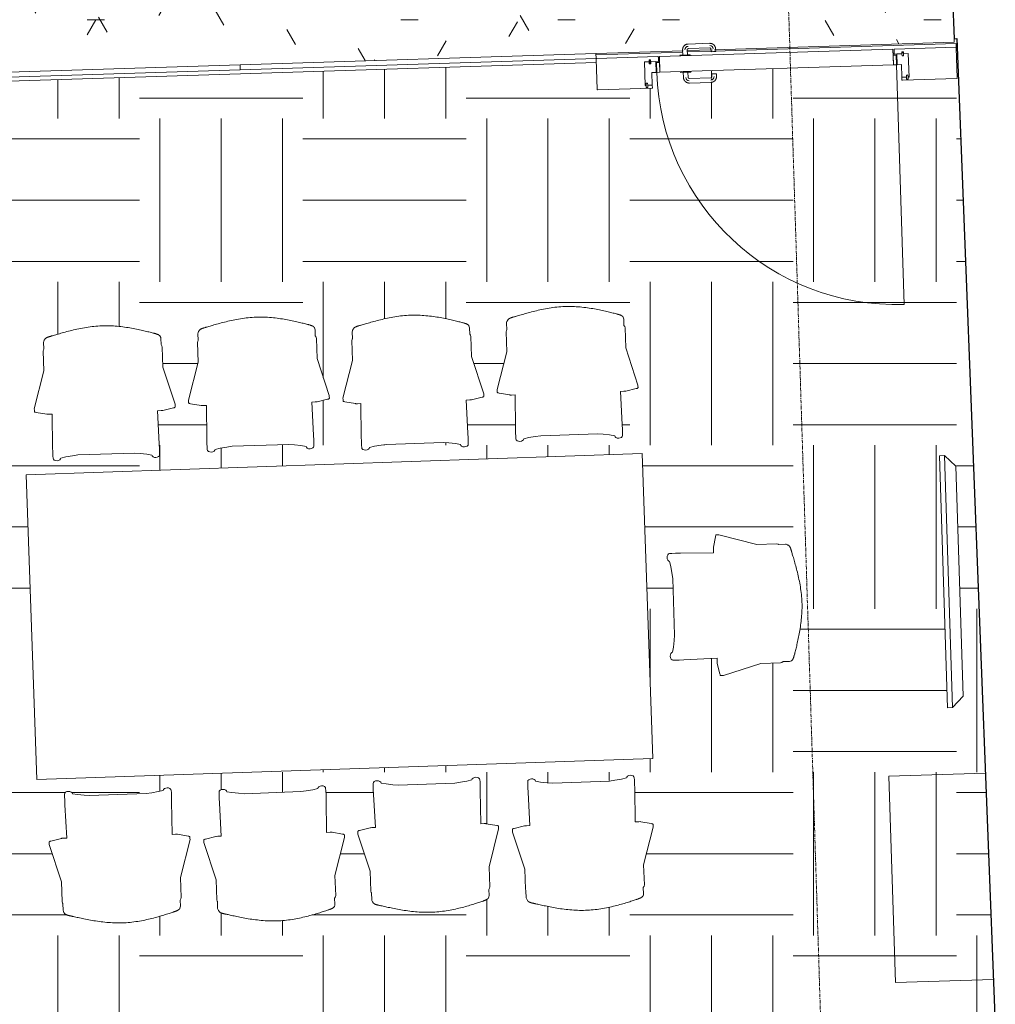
# Model space of a CAD drawing. Header units: millimetres. Extents: x 853417 to 929373, y -433185 to -369260.
# Tile 61 of 228: x 874840 to 878631, y -426704 to -422877. Entities that reach past the tile are written whole.
import ezdxf

# ---------------------------------------------------------------- set-up
doc = ezdxf.new("R2010")
doc.units = ezdxf.units.MM
doc.linetypes.add('Grid Line', pattern=[22.225, 12.7, -3.175, 3.175, -3.175])
for name, color, linetype, lineweight in [('I-FURN', 7, 'Continuous', 9), ('I-FURN-PNLS', 7, 'Continuous', 9), ('KOKO-DETL-GENF', 7, 'Continuous', 9), ('KOKO-DOOR', 7, 'Continuous', 9), ('KOKO-FLOR', 7, 'Continuous', 9), ('KOKO-FLOR-PATT', 7, 'Continuous', 9), ('KOKO-GLAZ-CURT', 7, 'Continuous', 9), ('KOKO-GLAZ-CWMG', 7, 'Continuous', 9), ('KOKO-GRID', 7, 'Continuous', 9), ('KOKO-WALL', 7, 'Continuous', 9), ('KOKO_WALL', 7, 'Continuous', 9)]:
    doc.layers.add(name, color=color, linetype=linetype, lineweight=lineweight)

# ---------------------------------------------------------------- blocks, each defined once
blk = doc.blocks.new('Ol_olev sisesein 8 - SS-01-1455119-1 korrus_SA_kunstihanke plaan')
at = {"layer": 'KOKO-WALL', "lineweight": 25}
for p, q in [((450575.1, 864637.5), (454413.4, 864665.5)), ((450575.2, 864626.8), (450575.1, 864637.5)), ((450155, 864623.7), (450575.2, 864626.8))]:
    blk.add_line(p, q, dxfattribs=at)
blk = doc.blocks.new('klaasseina spoonuks - 10M-5355472-1 korrus_SA_kunstihanke plaan')
at = {"layer": 'KOKO-DETL-GENF'}
for p, q in [((-700, 2), (-700, 120)), ((-698, 122), (-487, 122)), ((-509, 118), (-509, 110)), ((-503, 118), (-509, 118)), ((-503, 110), (-503, 118)), ((-485, 120), (-485, 110)), ((485, 110), (485, 120)), ((487, 122), (698, 122)), ((503, 118), (503, 110)), ((509, 118), (503, 118)), ((509, 110), (509, 118)), ((700, 120), (700, 2)), ((-513, 110), (-513, 19)), ((-509, 110), (-513, 110)), ((-513, 110), (-509, 110)), ((-513, 19), (-513, 110)), ((-509, 110), (-509, 102)), ((-509, 102), (-503, 102)), ((-485, 110), (-503, 110)), ((-503, 110), (-485, 110)), ((-503, 102), (-503, 110)), ((-485, 110), (-485, 61)), ((503, 110), (485, 110)), ((485, 110), (503, 110)), ((485, 61), (485, 110)), ((503, 110), (503, 102)), ((503, 102), (509, 102)), ((513, 110), (509, 110)), ((509, 110), (513, 110)), ((509, 102), (509, 110)), ((513, 19), (513, 110)), ((513, 110), (513, 19)), ((-485, 61), (-469, 61)), ((-469, 61), (-469, 19)), ((469, 61), (485, 61)), ((469, 19), (469, 61)), ((-513, 19), (-494.4, 19)), ((-494.4, 19), (-513, 19)), ((-494.4, 27), (-494.4, 19)), ((-488.4, 27), (-494.4, 27)), ((-494.4, 19), (-494.4, 11)), ((-494.4, 11), (-488.4, 11)), ((-488.4, 19), (-488.4, 27)), ((-488.4, 19), (-458, 19)), ((-488.4, 11), (-488.4, 19)), ((-469, 19), (-488.4, 19)), ((-458, 19), (-458, 2)), ((458, 19), (488.4, 19)), ((458, 2), (458, 19)), ((698, 0), (460, 0)), ((488.4, 19), (469, 19)), ((488.4, 27), (488.4, 19)), ((494.4, 27), (488.4, 27)), ((488.4, 19), (488.4, 11)), ((488.4, 11), (494.4, 11)), ((494.4, 19), (494.4, 27)), ((494.4, 19), (513, 19)), ((494.4, 11), (494.4, 19)), ((513, 19), (494.4, 19)), ((-460, 0), (-698, 0))]:
    blk.add_line(p, q, dxfattribs=at)
for centre, start, end in [((-698, 120), 90, 180), ((-487, 120), 0, 90), ((487, 120), 90, 180), ((698, 120), 0, 90), ((-698, 2), 180, 270), ((-460, 2), 270, 0), ((460, 2), 180, 270), ((698, 2), 270, 0)]:
    blk.add_arc(centre, 2, start, end, dxfattribs=at)
at = {"layer": 'KOKO-DOOR'}
for p, q in [((-466, 61), (-466, 993)), ((234.8, 84.3), (234.8, 73.8)), ((252.8, 73.8), (252.8, 84.3)), ((340.9, 106.4), (256.8, 106.4)), ((256.8, 88.4), (340.9, 88.4)), ((345, 84.3), (345, 63.8)), ((363, 63.8), (363, 84.3)), ((-466, 23), (-466, 61)), ((-466, 61), (-454, 61)), ((-454, 61), (-454, 23)), ((-454, 61), (454, 61)), ((-454, 0), (-454, 61)), ((243.7, 73.8), (234.8, 73.8)), ((234.8, 73.8), (239.3, 73.8)), ((252.8, 73.8), (243.7, 73.8)), ((248.3, 73.8), (252.8, 73.8)), ((333.9, 63.8), (333.9, 61)), ((333.9, 63.8), (333.9, 61)), ((333.9, 63.8), (373.9, 63.8)), ((343.9, 63.8), (333.9, 63.8)), ((333.9, 63.8), (373.9, 63.8)), ((373.9, 63.8), (333.9, 63.8)), ((354, 63.8), (345, 63.8)), ((345, 63.8), (346.2, 63.8)), ((363, 63.8), (354, 63.8)), ((361.8, 63.8), (363, 63.8)), ((373.9, 63.8), (363.9, 63.8)), ((373.9, 61), (373.9, 63.8)), ((373.9, 61), (373.9, 63.8)), ((454, 23), (454, 61)), ((454, 61), (466, 61)), ((454, 61), (454, 0)), ((466, 61), (466, 23)), ((-454, 23), (-466, 23)), ((466, 23), (454, 23)), ((454, 0), (-454, 0)), ((234.8, -12.8), (234.8, -23.3)), ((239.3, -12.8), (234.8, -12.8)), ((234.8, -12.8), (243.7, -12.8)), ((243.7, -12.8), (252.8, -12.8)), ((252.8, -12.8), (248.3, -12.8)), ((252.8, -23.3), (252.8, -12.8)), ((340.9, -27.4), (256.8, -27.4)), ((333.9, 0), (333.9, -2.8)), ((333.9, 0), (333.9, -2.8)), ((333.9, -2.8), (343.9, -2.8)), ((373.9, -2.8), (333.9, -2.8)), ((333.9, -2.8), (373.9, -2.8)), ((373.9, -2.8), (333.9, -2.8)), ((345, -2.8), (345, -23.3)), ((346.2, -2.8), (345, -2.8)), ((345, -2.8), (354, -2.8)), ((354, -2.8), (363, -2.8)), ((363, -2.8), (361.8, -2.8)), ((363, -23.3), (363, -2.8)), ((363.9, -2.8), (373.9, -2.8)), ((373.9, -2.8), (373.9, 0)), ((373.9, -2.8), (373.9, 0)), ((256.8, -45.4), (340.9, -45.4))]:
    blk.add_line(p, q, dxfattribs=at)
at = {"layer": 'KOKO-DOOR', "flags": 128}
for points in [[(256.8, 106.4), (255.9, 106.4), (255.1, 106.3), (254.2, 106.2), (253.3, 106.1), (252.4, 105.9), (251.6, 105.7), (250.7, 105.5), (249.9, 105.3), (249, 105), (248.2, 104.6), (247.4, 104.3), (246.6, 103.9), (245.9, 103.5), (245.1, 103), (244.4, 102.5), (243.6, 102), (242.9, 101.5), (242.3, 100.9), (241.6, 100.3), (241, 99.7), (240.4, 99), (239.8, 98.4), (239.3, 97.7), (238.7, 97), (238.3, 96.2), (237.8, 95.5), (237.4, 94.7), (237, 93.9), (236.6, 93.1), (236.3, 92.3), (236, 91.5), (235.7, 90.6), (235.4, 89.8), (235.2, 88.9), (235.1, 88.1), (234.9, 87.2), (234.9, 86.3), (234.8, 85.4), (234.8, 84.6), (234.8, 84.3)], [(252.8, 84.3), (252.8, 84.5), (252.8, 84.6), (252.8, 84.8), (252.8, 85), (252.8, 85.1), (252.9, 85.3), (252.9, 85.4), (253, 85.6), (253, 85.7), (253.1, 85.9), (253.1, 86), (253.2, 86.2), (253.3, 86.3), (253.4, 86.5), (253.5, 86.6), (253.6, 86.7), (253.7, 86.9), (253.8, 87), (253.9, 87.1), (254, 87.2), (254.1, 87.3), (254.2, 87.4), (254.4, 87.5), (254.5, 87.6), (254.6, 87.7), (254.8, 87.8), (254.9, 87.9), (255, 88), (255.2, 88), (255.3, 88.1), (255.5, 88.2), (255.7, 88.2), (255.8, 88.3), (256, 88.3), (256.1, 88.3), (256.3, 88.3), (256.5, 88.4), (256.6, 88.4), (256.8, 88.4), (256.8, 88.4)], [(363, 84.3), (363, 85.2), (362.9, 86.1), (362.8, 87), (362.7, 87.8), (362.5, 88.7), (362.3, 89.6), (362.1, 90.4), (361.9, 91.3), (361.6, 92.1), (361.2, 92.9), (360.9, 93.7), (360.5, 94.5), (360.1, 95.3), (359.6, 96), (359.1, 96.8), (358.6, 97.5), (358.1, 98.2), (357.5, 98.9), (356.9, 99.5), (356.3, 100.1), (355.6, 100.7), (355, 101.3), (354.3, 101.9), (353.6, 102.4), (352.8, 102.9), (352.1, 103.3), (351.3, 103.8), (350.5, 104.2), (349.7, 104.5), (348.9, 104.9), (348.1, 105.2), (347.2, 105.5), (346.4, 105.7), (345.5, 105.9), (344.7, 106.1), (343.8, 106.2), (342.9, 106.3), (342, 106.3), (341.2, 106.4), (340.9, 106.4)], [(340.9, 88.4), (341.1, 88.4), (341.2, 88.4), (341.4, 88.3), (341.6, 88.3), (341.7, 88.3), (341.9, 88.3), (342, 88.2), (342.2, 88.2), (342.3, 88.1), (342.5, 88.1), (342.6, 88), (342.8, 87.9), (342.9, 87.8), (343.1, 87.8), (343.2, 87.7), (343.3, 87.6), (343.5, 87.5), (343.6, 87.4), (343.7, 87.3), (343.8, 87.1), (343.9, 87), (344, 86.9), (344.1, 86.8), (344.2, 86.6), (344.3, 86.5), (344.4, 86.4), (344.5, 86.2), (344.6, 86.1), (344.6, 85.9), (344.7, 85.8), (344.8, 85.6), (344.8, 85.5), (344.8, 85.3), (344.9, 85.2), (344.9, 85), (344.9, 84.8), (345, 84.7), (345, 84.5), (345, 84.4), (345, 84.3)], [(234.8, -23.3), (234.8, -24.2), (234.8, -25.1), (234.9, -26), (235, -26.8), (235.2, -27.7), (235.4, -28.6), (235.6, -29.4), (235.9, -30.3), (236.2, -31.1), (236.5, -31.9), (236.9, -32.7), (237.3, -33.5), (237.7, -34.3), (238.1, -35), (238.6, -35.8), (239.1, -36.5), (239.7, -37.2), (240.2, -37.9), (240.8, -38.5), (241.4, -39.1), (242.1, -39.7), (242.8, -40.3), (243.5, -40.9), (244.2, -41.4), (244.9, -41.9), (245.7, -42.3), (246.4, -42.8), (247.2, -43.2), (248, -43.5), (248.8, -43.9), (249.7, -44.2), (250.5, -44.5), (251.3, -44.7), (252.2, -44.9), (253.1, -45.1), (253.9, -45.2), (254.8, -45.3), (255.7, -45.3), (256.6, -45.4), (256.8, -45.4)], [(256.8, -27.4), (256.7, -27.4), (256.5, -27.4), (256.3, -27.3), (256.2, -27.3), (256, -27.3), (255.9, -27.3), (255.7, -27.2), (255.5, -27.2), (255.4, -27.1), (255.2, -27.1), (255.1, -27), (254.9, -26.9), (254.8, -26.8), (254.7, -26.8), (254.5, -26.7), (254.4, -26.6), (254.3, -26.5), (254.1, -26.4), (254, -26.3), (253.9, -26.1), (253.8, -26), (253.7, -25.9), (253.6, -25.8), (253.5, -25.6), (253.4, -25.5), (253.3, -25.4), (253.2, -25.2), (253.2, -25.1), (253.1, -24.9), (253, -24.8), (253, -24.6), (252.9, -24.5), (252.9, -24.3), (252.8, -24.2), (252.8, -24), (252.8, -23.8), (252.8, -23.7), (252.8, -23.5), (252.8, -23.4), (252.8, -23.3)], [(340.9, -45.4), (341.8, -45.4), (342.7, -45.3), (343.6, -45.2), (344.4, -45.1), (345.3, -44.9), (346.2, -44.7), (347, -44.5), (347.9, -44.3), (348.7, -44), (349.5, -43.6), (350.3, -43.3), (351.1, -42.9), (351.9, -42.5), (352.6, -42), (353.4, -41.5), (354.1, -41), (354.8, -40.5), (355.5, -39.9), (356.1, -39.3), (356.7, -38.7), (357.3, -38), (357.9, -37.4), (358.5, -36.7), (359, -36), (359.5, -35.2), (359.9, -34.5), (360.4, -33.7), (360.8, -32.9), (361.1, -32.1), (361.5, -31.3), (361.8, -30.5), (362, -29.6), (362.3, -28.8), (362.5, -27.9), (362.6, -27.1), (362.8, -26.2), (362.9, -25.3), (362.9, -24.4), (363, -23.6), (363, -23.3)], [(345, -23.3), (345, -23.5), (345, -23.6), (344.9, -23.8), (344.9, -24), (344.9, -24.1), (344.9, -24.3), (344.8, -24.4), (344.8, -24.6), (344.7, -24.7), (344.7, -24.9), (344.6, -25), (344.5, -25.2), (344.4, -25.3), (344.4, -25.5), (344.3, -25.6), (344.2, -25.7), (344.1, -25.9), (344, -26), (343.9, -26.1), (343.7, -26.2), (343.6, -26.3), (343.5, -26.4), (343.4, -26.5), (343.2, -26.6), (343.1, -26.7), (343, -26.8), (342.8, -26.9), (342.7, -27), (342.5, -27), (342.4, -27.1), (342.2, -27.2), (342.1, -27.2), (341.9, -27.3), (341.8, -27.3), (341.6, -27.3), (341.4, -27.3), (341.3, -27.4), (341.1, -27.4), (341, -27.4), (340.9, -27.4)]]:
    blk.add_lwpolyline(points, dxfattribs=at)
at = {"layer": 'KOKO-DOOR'}
for centre, radius, start, end in [((-466, 61), 932, 0, 90), ((256.8, 84.3), 13, 90, 180), ((340.9, 84.3), 13, 0, 90), ((256.8, -23.3), 13, 180, 270), ((340.9, -23.3), 13, 270, 0)]:
    blk.add_arc(centre, radius, start, end, dxfattribs=at)
blk = doc.blocks.new('System Panel - Sisemine klaassein-5355473-1 korrus_SA_kunstihanke plaan')
at = {"layer": 'KOKO-GLAZ-CURT'}
for p, q in [((691.8, 0), (-691.8, 0)), ((-691.8, 0), (-691.8, -20)), ((691.8, -20), (691.8, 0)), ((-691.8, -20), (691.8, -20))]:
    blk.add_line(p, q, dxfattribs=at)
blk = doc.blocks.new('System Panel - Sisemine klaassein-5355474-1 korrus_SA_kunstihanke plaan')
at = {"layer": 'KOKO-GLAZ-CURT'}
for p, q in [((695.9, 0), (-695.9, 0)), ((-695.9, 0), (-695.9, -20)), ((-695.9, -20), (695.9, -20)), ((695.9, -20), (695.9, 0))]:
    blk.add_line(p, q, dxfattribs=at)
blk = doc.blocks.new('Furniture_Office-Desks-Tables_Kinnarps_Nexus-Meeting-NEXM2412-1200x2400 - Default-1583013-1 korrus_SA_kunstihanke plaan')
at = {"layer": 'I-FURN'}
for p, q in [((1197.5, 592.8), (-1197.5, 592.8)), ((-1197.5, 592.8), (-1197.5, -592.8)), ((1197.5, -592.8), (1197.5, 592.8)), ((-1197.5, -592.8), (1197.5, -592.8))]:
    blk.add_line(p, q, dxfattribs=at)
blk = doc.blocks.new('highframe_417 - Default-1433541-1 korrus_SA_kunstihanke plaan')
at = {"layer": 'I-FURN'}
for p, q in [((-229.1, 204.3), (-229.1, 177.1)), ((226.9, 180), (226.8, 204.3)), ((-230.3, 175.5), (-231.3, 170)), ((-231.3, 170), (-231.2, 92.7)), ((-229.1, 177.1), (-230.3, 175.5)), ((230.3, 175.5), (226.9, 180)), ((231.3, 170), (230.3, 175.5)), ((231.2, 92.7), (231.3, 170)), ((-231.2, 92.7), (-273.5, -53.4)), ((273.5, -53.4), (231.2, 92.7)), ((-273.5, -53.4), (-273.5, -58.1)), ((-273.5, -58.1), (-273.5, -62.4)), ((-273.5, -62.4), (-273.5, -63.5)), ((-273.5, -63.5), (-273.3, -64.6)), ((-273.3, -64.6), (-271.6, -65.6)), ((-271.6, -65.6), (-269.5, -66.5)), ((-269.5, -66.5), (-266.7, -67.1)), ((-266.7, -67.1), (-225.8, -75.7)), ((-225.8, -75.7), (-224.5, -76.1)), ((-224.5, -76.1), (-218.3, -76.1)), ((-218.3, -76.1), (-204.8, -76.1)), ((-204.8, -76.1), (-207.4, -205.1)), ((207.4, -205.1), (204.8, -76.1)), ((204.8, -76.1), (218.3, -76.1)), ((218.3, -76.1), (224.3, -76.1)), ((224.3, -76.1), (225.8, -75.7)), ((225.8, -75.7), (266.7, -67.1)), ((266.7, -67.1), (269.5, -66.5)), ((269.5, -66.5), (271.6, -65.6)), ((271.6, -65.6), (273.3, -64.6)), ((273.3, -64.6), (273.5, -63.5)), ((273.5, -58.1), (273.5, -53.4)), ((273.5, -62.4), (273.5, -58.1)), ((273.5, -63.5), (273.5, -62.4)), ((-207.4, -205.1), (-207.7, -223.9)), ((-207.7, -223.9), (-207.6, -238.1)), ((207.7, -223.9), (207.4, -205.1)), ((207.6, -238.1), (207.7, -223.9)), ((-207.6, -238.1), (-207.2, -247.9)), ((-207.2, -247.9), (-206.1, -251.2)), ((-206.1, -251.2), (-202.8, -254.6)), ((-202.8, -254.6), (-197.5, -256.9)), ((-197.5, -256.9), (-192, -257.5)), ((-192, -257.5), (-186.4, -256.9)), ((-186.4, -256.9), (-181.3, -254.7)), ((-181.3, -254.7), (-177.9, -251.3)), ((-177.9, -251.3), (-176.7, -247.7)), ((-176.7, -247.7), (-157.1, -243.9)), ((-157.1, -243.9), (-131.6, -240.2)), ((-131.6, -240.2), (-110.2, -238)), ((-110.2, -238), (110.2, -238)), ((110.2, -238), (131.6, -240.2)), ((131.6, -240.2), (157.1, -243.9)), ((157.1, -243.9), (176.7, -247.7)), ((176.7, -247.7), (177.9, -251.3)), ((177.9, -251.3), (181.3, -254.7)), ((181.3, -254.7), (186.4, -256.9)), ((186.4, -256.9), (192, -257.5)), ((192, -257.5), (197.5, -256.9)), ((197.5, -256.9), (202.8, -254.6)), ((202.8, -254.6), (206.1, -251.2)), ((206.1, -251.2), (207.2, -247.9)), ((207.2, -247.9), (207.6, -238.1))]:
    blk.add_line(p, q, dxfattribs=at)
blk.add_open_spline([(226.8, 204.3), (226.8, 207.2), (226.1, 210.5), (224, 213.7), (222.8, 215.1), (221.6, 216.1), (220.5, 217), (219.6, 217.6), (218.7, 218.2), (217.4, 219), (215.6, 219.9), (213.6, 220.7), (211.9, 221.4), (210.6, 221.9), (209.2, 222.4), (207.3, 223.1), (204.8, 223.9), (201.5, 224.9), (196.8, 226.3), (190.4, 228.2), (179, 231.5), (162.5, 236.1), (139.9, 242), (114.8, 247.8), (87.8, 253), (59.1, 257.3), (29.4, 260.1), (-0.9, 261.2), (-31.4, 259.9), (-61.6, 256.8), (-90.8, 252.3), (-118.3, 247), (-143.8, 241.2), (-162.7, 236.5), (-176.1, 233.1), (-185.3, 230.6), (-192, 228.9), (-197, 227.7), (-200.4, 226.8), (-203.6, 226), (-206.5, 225.2), (-208.8, 224.6), (-210.5, 224.1), (-211.7, 223.7), (-212.9, 223.2), (-214.4, 222.7), (-216.1, 222), (-217.7, 221.2), (-218.9, 220.5), (-219.7, 219.9), (-220.5, 219.3), (-221.6, 218.4), (-223.2, 216.9), (-225.3, 214.1), (-227.4, 209.7), (-228.6, 206.2), (-229.1, 204.3)], degree=3, knots=[0, 0, 0, 0, 0.041667, 0.052083, 0.0625, 0.072917, 0.078125, 0.083333, 0.088542, 0.09375, 0.104167, 0.114583, 0.119792, 0.125, 0.130208, 0.135417, 0.145833, 0.15625, 0.166667, 0.1875, 0.208333, 0.25, 0.291667, 0.333333, 0.375, 0.416667, 0.458333, 0.5, 0.541667, 0.583333, 0.625, 0.666667, 0.708333, 0.75, 0.770833, 0.791667, 0.8125, 0.822917, 0.833333, 0.84375, 0.854167, 0.864583, 0.869792, 0.875, 0.880208, 0.885417, 0.895833, 0.90625, 0.911458, 0.916667, 0.921875, 0.927083, 0.9375, 0.958333, 0.979167, 1, 1, 1, 1], dxfattribs=at)
blk = doc.blocks.new('highframe_417 - Default-3411615-1 korrus_SA_kunstihanke plaan')
at = {"layer": 'I-FURN'}
for p, q in [((-207.7, 223.9), (-207.6, 238.1)), ((-207.6, 238.1), (-207.2, 247.9)), ((-207.2, 247.9), (-206.1, 251.2)), ((-206.1, 251.2), (-202.8, 254.6)), ((-202.8, 254.6), (-197.5, 256.9)), ((-197.5, 256.9), (-192, 257.5)), ((-192, 257.5), (-186.4, 256.9)), ((-186.4, 256.9), (-181.3, 254.7)), ((-181.3, 254.7), (-177.9, 251.3)), ((-177.9, 251.3), (-176.7, 247.7)), ((-176.7, 247.7), (-157.1, 243.9)), ((-157.1, 243.9), (-131.6, 240.2)), ((-131.6, 240.2), (-110.2, 238)), ((-110.2, 238), (110.2, 238)), ((110.2, 238), (131.6, 240.2)), ((131.6, 240.2), (157.1, 243.9)), ((157.1, 243.9), (176.7, 247.7)), ((176.7, 247.7), (177.9, 251.3)), ((177.9, 251.3), (181.3, 254.7)), ((181.3, 254.7), (186.4, 256.9)), ((186.4, 256.9), (192, 257.5)), ((192, 257.5), (197.5, 256.9)), ((197.5, 256.9), (202.8, 254.6)), ((202.8, 254.6), (206.1, 251.2)), ((206.1, 251.2), (207.2, 247.9)), ((207.2, 247.9), (207.6, 238.1)), ((207.6, 238.1), (207.7, 223.9)), ((-207.4, 205.1), (-207.7, 223.9)), ((-204.8, 76.1), (-207.4, 205.1)), ((207.4, 205.1), (204.8, 76.1)), ((207.7, 223.9), (207.4, 205.1)), ((-273.5, 63.5), (-273.3, 64.6)), ((-273.5, 62.4), (-273.5, 63.5)), ((-273.5, 58.1), (-273.5, 62.4)), ((-273.5, 53.4), (-273.5, 58.1)), ((-231.2, -92.7), (-273.5, 53.4)), ((-273.3, 64.6), (-271.6, 65.6)), ((-271.6, 65.6), (-269.5, 66.5)), ((-269.5, 66.5), (-266.7, 67.1)), ((-266.7, 67.1), (-225.8, 75.7)), ((-225.8, 75.7), (-224.5, 76.1)), ((-224.5, 76.1), (-218.3, 76.1)), ((-218.3, 76.1), (-204.8, 76.1)), ((204.8, 76.1), (218.3, 76.1)), ((218.3, 76.1), (224.3, 76.1)), ((224.3, 76.1), (225.8, 75.7)), ((225.8, 75.7), (266.7, 67.1)), ((273.5, 53.4), (231.2, -92.7)), ((266.7, 67.1), (269.5, 66.5)), ((269.5, 66.5), (271.6, 65.6)), ((271.6, 65.6), (273.3, 64.6)), ((273.3, 64.6), (273.5, 63.5)), ((273.5, 63.5), (273.5, 62.4)), ((273.5, 62.4), (273.5, 58.1)), ((273.5, 58.1), (273.5, 53.4)), ((-231.3, -170), (-231.2, -92.7)), ((231.2, -92.7), (231.3, -170)), ((-230.3, -175.5), (-231.3, -170)), ((-229.1, -177.1), (-230.3, -175.5)), ((-229.1, -204.3), (-229.1, -177.1)), ((226.9, -180), (226.8, -204.3)), ((230.3, -175.5), (226.9, -180)), ((231.3, -170), (230.3, -175.5))]:
    blk.add_line(p, q, dxfattribs=at)
blk.add_open_spline([(226.8, -204.3), (226.8, -207.2), (226.1, -210.5), (224, -213.7), (222.8, -215.1), (221.6, -216.1), (220.5, -217), (219.6, -217.6), (218.7, -218.2), (217.4, -219), (215.6, -219.9), (213.6, -220.7), (211.9, -221.4), (210.6, -221.9), (209.2, -222.4), (207.3, -223.1), (204.8, -223.9), (201.5, -224.9), (196.8, -226.3), (190.4, -228.2), (179, -231.5), (162.5, -236.1), (139.9, -242), (114.8, -247.8), (87.8, -253), (59.1, -257.3), (29.4, -260.1), (-0.9, -261.2), (-31.4, -259.9), (-61.6, -256.8), (-90.8, -252.3), (-118.3, -247), (-143.8, -241.2), (-162.7, -236.5), (-176.1, -233.1), (-185.3, -230.6), (-192, -228.9), (-197, -227.7), (-200.4, -226.8), (-203.6, -226), (-206.5, -225.2), (-208.8, -224.6), (-210.5, -224.1), (-211.7, -223.7), (-212.9, -223.2), (-214.4, -222.7), (-216.1, -222), (-217.7, -221.2), (-218.9, -220.5), (-219.7, -219.9), (-220.5, -219.3), (-221.6, -218.4), (-223.2, -216.9), (-225.3, -214.1), (-227.4, -209.7), (-228.6, -206.2), (-229.1, -204.3)], degree=3, knots=[-1, -1, -1, -1, -0.958333, -0.947917, -0.9375, -0.927083, -0.921875, -0.916667, -0.911458, -0.90625, -0.895833, -0.885417, -0.880208, -0.875, -0.869792, -0.864583, -0.854167, -0.84375, -0.833333, -0.8125, -0.791667, -0.75, -0.708333, -0.666667, -0.625, -0.583333, -0.541667, -0.5, -0.458333, -0.416667, -0.375, -0.333333, -0.291667, -0.25, -0.229167, -0.208333, -0.1875, -0.177083, -0.166667, -0.15625, -0.145833, -0.135417, -0.130208, -0.125, -0.119792, -0.114583, -0.104167, -0.09375, -0.088542, -0.083333, -0.078125, -0.072917, -0.0625, -0.041667, -0.020833, 0, 0, 0, 0], dxfattribs=at)
blk = doc.blocks.new('VCT-väiksem4 - VCT-väiksem-4715960-1 korrus_SA_kunstihanke plaan')
at = {"layer": 'I-FURN-PNLS'}
for p, q in [((435545.3, 854549.2), (434565.3, 854549.2)), ((434565.3, 854549.2), (434565.3, 854529.2)), ((435545.3, 854529.2), (435545.3, 854549.2)), ((434565.3, 854529.2), (434607.8, 854486.8)), ((435545.3, 854529.2), (434565.3, 854529.2)), ((434565.3, 854529.2), (434607.8, 854486.8)), ((435502.9, 854486.8), (435545.3, 854529.2)), ((435502.9, 854486.8), (435545.3, 854529.2)), ((434607.8, 854486.8), (435502.9, 854486.8)), ((434607.8, 854486.8), (435502.9, 854486.8))]:
    blk.add_line(p, q, dxfattribs=at)
blk = doc.blocks.new('Rectangular Mullion - AL profiil 30 must-5355468-1 korrus_SA_kunstihanke plaan')
at = {"layer": 'KOKO-GLAZ-CWMG'}
for p, q in [((877539.4, -422998.3), (878478.6, -422968.5)), ((878478.6, -422968.5), (878479.1, -422985.5)), ((877079.3, -423012.9), (877417.3, -423002.2)), ((877432.9, -423001.7), (877530.8, -422998.6)), ((878233.7, -423006.3), (878238.1, -423006.2)), ((878268, -423005.2), (878274, -423005)), ((877285.7, -423036.3), (877291.7, -423036.2)), ((877321.7, -423035.2), (877326.1, -423035.1))]:
    blk.add_line(p, q, dxfattribs=at)
blk = doc.blocks.new('Rectangular Mullion - AL profiil 30 must-5355469-1 korrus_SA_kunstihanke plaan')
at = {"layer": 'KOKO-GLAZ-CWMG'}
blk.add_line((875697.3, -423086.7), (877080.2, -423042.9), dxfattribs=at)
blk = doc.blocks.new('Rectangular Mullion - AL profiil 30 must-5355470-1 korrus_SA_kunstihanke plaan')
at = {"layer": 'KOKO-GLAZ-CWMG'}
blk.add_line((874306.2, -423130.8), (875697.3, -423086.7), dxfattribs=at)
blk = doc.blocks.new('Furniture_Shelving-Storage_EFG_EFG-Pulse-Storage-800x2A4 - Default-V127-1 korrus_SA_kunstihanke plaan')
at = {"layer": 'KOKO-DETL-GENF'}
for p, q in [((401.1, -187.5), (401.1, 193.6)), ((-401.1, 187.8), (-401.1, -187.5)), ((-401.1, -187.5), (401.1, -187.5))]:
    blk.add_line(p, q, dxfattribs=at)

msp = doc.modelspace()

# ---------------------------------------------------------------- hatches: boundary and pattern name
at = {"layer": 'KOKO-FLOR-PATT', "true_color": 0x800000}
h = msp.add_hatch(dxfattribs=at)
h.set_pattern_fill('FP_26', color=16, style=0, pattern_type=2)
h.set_pattern_definition([(0, (463824.66, -1284242.16), (812.8, 203.2), [67.056, -542.544, 67.056, -3793.744]), (0, (463824.66, -1284242.16), (812.8, 203.2), [-676.656, -542.544, 67.056, -1152.144, -2032]), (0, (463824.66, -1284242.16), (812.8, 203.2), [-2438.4, 67.056, -542.544, 67.056, -1355.344]), (0, (463824.66, -1284242.16), (812.8, 203.2), [-3115.056, -339.344, 67.056, -948.944]), (120, (464129.46, -1284140.56), (-582.37636, 602.30545), [67.056, -542.544, 67.056, -3793.744]), (120, (464129.46, -1284140.56), (-582.37636, 602.30545), [-676.656, -542.544, 67.056, -1152.144, -2032]), (120, (464129.46, -1284140.56), (-582.37636, 602.30545), [-2438.4, 67.056, -542.544, 67.056, -1355.344]), (120, (464129.46, -1284140.56), (-582.37636, 602.30545), [-3115.056, -339.344, 67.056, -948.944]), (240, (464231.06, -1283734.16), (-230.42364, -805.50545), [67.056, -542.544, -3860.8]), (240, (464231.06, -1283734.16), (-230.42364, -805.50545), [-609.6, 67.056, -542.544, -3251.2]), (240, (464231.06, -1283734.16), (-230.42364, -805.50545), [-1219.2, 67.056, -1152.144, -2032]), (240, (464231.06, -1283734.16), (-230.42364, -805.50545), [-2438.4, 67.056, -542.544, -1422.4]), (240, (464231.06, -1283734.16), (-230.42364, -805.50545), [-3048, 67.056, -339.344, -1016]), (240, (464231.06, -1283734.16), (-230.42364, -805.50545), [-3454.4, 67.056, -948.944])])
h.paths.add_polyline_path([(877422.5, -422993.7), (877424.8, -422993.5), (877422.5, -422993.6)], flags=0)
h.paths.add_polyline_path([(877521.6, -422977.4), (877521.8, -422981.9), (877526.2, -422979.2), (877521.6, -422977.5)], flags=0)
h.paths.add_polyline_path([(877521.5, -422975.1), (877521.8, -422977.2), (877521.6, -422975.1)], flags=0)
h.paths.add_polyline_path([(872914.1, -423139.9), (877417.1, -422995.7), (877419.1, -422993.8), (877420, -422992.1), (877416.1, -422989.8), (877420, -422982.6), (877432.1, -422971.9), (877437.4, -422975.6), (877438.7, -422971.1), (877521.3, -422969.8), (877523, -422972.6), (877525.6, -422968.8), (877533, -422972.9), (877543.2, -422984.7), (877539.6, -422990.1), (877539.9, -422993.3), (878471, -422963.7), (878421.9, -421705.4), (877775.1, -421725.9), (877773.5, -421675), (878420, -421654.5), (878372.5, -420439.1), (877102.2, -420479.4), (877134.8, -421508.9), (877084.9, -421510.5), (877051.6, -420481), (872777.9, -420616.5), (872791.2, -421350.1), (872857.9, -421350.1), (872865.8, -421599.7), (872675.9, -421605.3), (872716.9, -423004.5), (872910.2, -422998.9), (872914, -423136.6)], flags=0)
h.paths.add_polyline_path([(877530.6, -422990.2), (877534.1, -422987.9), (877530.7, -422985.5), (877530.6, -422990.2)], flags=0)
h.paths.add_polyline_path([(877432.7, -422996.7), (877530.6, -422991.3), (877529.3, -422989.1), (877521.8, -422985.2), (877521.5, -422986.5), (877437.8, -422987.9), (877437.3, -422980.2), (877427.5, -422986.6), (877427.2, -422993.5), (877432.7, -422993.6)], flags=0)
h.paths.add_polyline_path([(877429.3, -422993.5), (877428.4, -422984.2), (877437.3, -422985), (877429.4, -422993.4)], flags=0)
h.paths.add_polyline_path([(875078.6, -421178), (875078.6, -421193.3), (875068.7, -421204), (875057.5, -421233.1), (875047.6, -421229.4), (875069.3, -420637.3), (875079.3, -420638.1), (875058.7, -421201), (875078.2, -421178.5)], flags=0)
h.paths.add_polyline_path([(875073.3, -420626.5), (875076.2, -420632.1), (875071.2, -420629.7)], flags=0)
h.paths.add_polyline_path([(875076.2, -420623.9), (875077.2, -420629.7), (875073.3, -420626.5)], flags=0)
h.paths.add_polyline_path([(875079.5, -420622.1), (875079.3, -420628.1), (875076.2, -420623.9), (875079.3, -420622.2)], flags=0)
h.paths.add_polyline_path([(875130.9, -421265.9), (875120.6, -421261.3), (875111.6, -421254.3), (875104.5, -421245.4), (875080.9, -421189.2), (875078.6, -421178), (875079.3, -421156.5), (875122.2, -420812.6), (875090.9, -420717), (875090.9, -420651.2), (875094.3, -420643.1), (875109, -420634.6), (875083.1, -420630.3), (875081.1, -420621.7), (875088.8, -420621.8), (875126.9, -420624.1), (875159.2, -420604.1), (876225.7, -420566.9), (876262.5, -420586.2), (876306.4, -420579.2), (876301.7, -420589.2), (876278, -420593.8), (876293.2, -420601.2), (876299.6, -420614), (876300.1, -420681.1), (876276.3, -420775.7), (876346.1, -421133.8), (876342.2, -421155.3), (876325, -421202.8), (876317.7, -421212.9), (876307.8, -421221), (876300.1, -421225.1), (875720, -421245.4)], flags=0)
h.paths.add_polyline_path([(876371, -421187.3), (876353.8, -421155.3), (876344.7, -421146.6), (876346.5, -421134.2), (876367.6, -421155.3), (876307.8, -420595.2), (876317.7, -420593.7), (876380.6, -421182.8)], flags=0)
h.paths.add_polyline_path([(872789.5, -421046.1), (872784.4, -420896.2), (873116.6, -420884.6), (873107.1, -420610.7), (873257, -420605.6), (873270, -421029.3), (872791.2, -421046)], flags=0)
h.paths.add_polyline_path([(875079.6, -420635.3), (875069.9, -420633.3), (875071.2, -420629.7), (875079.3, -420635.1)], flags=0)
h.paths.add_polyline_path([(876315.3, -420586.2), (876309.9, -420587), (876312.9, -420583.2)], flags=0)
h.paths.add_polyline_path([(876307.3, -420592.4), (876315.3, -420586.2), (876315.3, -420590.2), (876307.8, -420592.3)], flags=0)
h.paths.add_polyline_path([(876309.9, -420580.8), (876305.6, -420583.4), (876307.8, -420579.8)], flags=0)
h.paths.add_polyline_path([(876305.6, -420590.2), (876309.9, -420580.8), (876312.9, -420583.2), (876305.8, -420590)], flags=0)
h = msp.add_hatch(dxfattribs=at)
h.set_pattern_fill('FP_23', color=16, style=0, pattern_type=2)
h.set_pattern_definition([(0, (463824.66, -1284242.16), (635, 635), [635, -635]), (0, (463824.66, -1284004.04), (635, 635), [635, -635]), (0, (463824.66, -1283765.9), (635, 635), [635, -635]), (90, (463904.03, -1283686.54), (-635, 635), [635, -635]), (90, (464142.16, -1283686.54), (-635, 635), [635, -635]), (90, (464380.3, -1283686.54), (-635, 635), [635, -635])])
h.paths.add_polyline_path([(877428.3, -423101.2), (877424.7, -423103.4), (877428.2, -423101.3)], flags=0)
h.paths.add_polyline_path([(877525.8, -423111.2), (877526.4, -423113.8), (877525.9, -423111.2)], flags=0)
h.paths.add_polyline_path([(877534.9, -423107.1), (877536.1, -423097.8), (877534, -423097.8), (877534.4, -423102.4)], flags=0)
h.paths.add_polyline_path([(877525.7, -423106.7), (877527.1, -423110.6), (877530.4, -423106.9), (877525.7, -423106.7)], flags=0)
h.paths.add_polyline_path([(877423.1, -423080.8), (877435.4, -423081), (877434, -423101), (877429.2, -423103.4), (877432.4, -423110.3), (877441.7, -423111.5), (877441.8, -423104.8), (877525.6, -423103.4), (877525.9, -423106.4), (877534, -423097.8), (877535.8, -423087.3), (877542.6, -423087.1), (877540.9, -423097.7), (877547, -423102.5), (877542, -423110.6), (877530.2, -423119.6), (877526, -423117.5), (877524.6, -423120.2), (877442, -423121.6), (877441.6, -423116.4), (877436.9, -423122.4), (877428.8, -423117.4), (877419.8, -423105.5), (877421.9, -423101.4), (877420.5, -423101.3), (877421.9, -423080.9)], flags=0)
h.paths.add_polyline_path([(873018.8, -426995.8), (878630.8, -426785.5), (878480.9, -422983.4), (878479.1, -422983.6), (878480.9, -423105.5), (878270, -423112.2), (878267.4, -423091.5), (878266.1, -423051.3), (878250.1, -423051.3), (878248.8, -423009.8), (878237.7, -423008.4), (878237.2, -423006.2), (878233.7, -423006.3), (878235.1, -423014.2), (878245.9, -423013.9), (878247.1, -423051.9), (877315.6, -423081.4), (877314.4, -423043.4), (877326.4, -423042.9), (877325.6, -423035.1), (877322.1, -423035.2), (877322.2, -423039.2), (877311.3, -423040.9), (877312.6, -423081.5), (877296.6, -423082), (877296.5, -423143.1), (877083.6, -423147.8), (877079.3, -423042.9), (872915.1, -423174.9), (872915, -423174.9), (873018.3, -426978.7)], flags=0)
h.paths.add_polyline_path([(875238.7, -426387.2), (875178.1, -426385.2), (875121.2, -426377.5), (875026.7, -426357.7), (875018.6, -426354.2), (875012.8, -426348.4), (875008.7, -426338.9), (875002.6, -426227.5), (874955, -426078), (874962.5, -426068.7), (875009.4, -426058.3), (875022.9, -426057.8), (875015.3, -425884.7), (875018.6, -425879.4), (875029.2, -425876.1), (875040, -425878.5), (875044.9, -425885.3), (875090.2, -425891.2), (875111.6, -425892.6), (875353.2, -425881.8), (875398, -425872.7), (875402.3, -425865.6), (875413, -425862.4), (875423.8, -425864.9), (875428.6, -425872.7), (875430.2, -425914.2), (875432.2, -426043.2), (875455.1, -426043.2), (875494.5, -426050), (875501.6, -426058.7), (875501.7, -426063.4), (875464.6, -426211), (875467.6, -426288.2), (875463.4, -426298.4), (875462.7, -426330.5), (875457.5, -426336.2), (875436.2, -426345.3), (875378.3, -426363.4), (875326.8, -426376.1), (875268.9, -426385.2)], flags=0)
h.paths.add_polyline_path([(875839, -426379.7), (875778.4, -426377.6), (875721.5, -426370), (875627, -426350.1), (875618.9, -426346.6), (875613.1, -426340.9), (875609, -426331.4), (875602.9, -426219.9), (875555.3, -426070.5), (875561.6, -426061.5), (875609.7, -426050.8), (875623.2, -426050.3), (875615.6, -425877.2), (875618.8, -425871.8), (875629.5, -425868.5), (875640.3, -425871), (875645.2, -425877.8), (875690.4, -425883.6), (875711.9, -425885.1), (875953.5, -425874.2), (875998.3, -425865.1), (876002.6, -425858), (876013.3, -425854.8), (876024.1, -425857.3), (876028.9, -425865.1), (876030.5, -425906.6), (876032.5, -426035.6), (876055.3, -426035.6), (876094.7, -426042.4), (876101.8, -426051.2), (876102, -426055.9), (876064.9, -426203.4), (876067.8, -426280.6), (876063.7, -426290.8), (876063, -426322.9), (876057.8, -426328.6), (876036.5, -426337.8), (875978.6, -426355.9), (875927.1, -426368.6), (875869.2, -426377.6)], flags=0)
h.paths.add_polyline_path([(876438, -426346), (876377.4, -426344), (876320.5, -426336.3), (876226, -426316.5), (876217.9, -426313), (876212.1, -426307.2), (876208, -426297.7), (876201.9, -426186.3), (876154.3, -426036.8), (876160.6, -426027.8), (876208.7, -426017.1), (876222.2, -426016.6), (876214.6, -425843.5), (876217.8, -425838.1), (876228.5, -425834.9), (876239.3, -425837.3), (876244.2, -425844.1), (876289.4, -425850), (876310.9, -425851.4), (876552.5, -425840.6), (876598.1, -425830.1), (876601.6, -425824.3), (876612.3, -425821.1), (876623.1, -425823.6), (876627.9, -425831.5), (876629.5, -425873), (876631.5, -426002), (876654.4, -426002), (876694, -426009.1), (876700.9, -426017.5), (876701, -426022.2), (876663.9, -426169.7), (876666.9, -426247), (876662.7, -426257.2), (876662, -426289.2), (876656.8, -426295), (876635.5, -426304.1), (876577.6, -426322.2), (876526.1, -426334.9), (876468.2, -426344)], flags=0)
h.paths.add_polyline_path([(877038.2, -426338.4), (876977.6, -426336.4), (876920.8, -426328.8), (876826.3, -426308.9), (876818.1, -426305.4), (876812.4, -426299.6), (876808.3, -426290.1), (876802.1, -426178.7), (876754.6, -426029.2), (876760.9, -426020.2), (876809, -426009.5), (876822.5, -426009.1), (876814.9, -425836), (876819.1, -425830.1), (876828.8, -425827.3), (876839.9, -425830.1), (876844.4, -425836.5), (876889.7, -425842.4), (876911.2, -425843.8), (877152.8, -425833), (877197.6, -425823.9), (877201.9, -425816.8), (877212.5, -425813.6), (877223.4, -425816.1), (877228.2, -425823.9), (877229.8, -425865.4), (877231.8, -425994.4), (877254.6, -425994.4), (877294, -426001.2), (877301.1, -426009.9), (877300, -426019.9), (877264.2, -426162.2), (877267.1, -426239.4), (877263, -426249.6), (877262.3, -426281.7), (877257.1, -426287.4), (877235.8, -426296.6), (877177.9, -426314.6), (877126.4, -426327.3), (877068.5, -426336.4)], flags=0)
h.paths.add_polyline_path([(874906.4, -425830.1), (874865.6, -424645.1), (877259.2, -424562.9), (877300, -425747.8), (874962.5, -425828.2)], flags=0)
h.paths.add_polyline_path([(878444.8, -425551), (878413.8, -424571.5), (878434.4, -424571.5), (878477.5, -424611.9), (878505.9, -425506.6), (878464.8, -425550.4)], flags=0)
h.paths.add_polyline_path([(874610.4, -425527.7), (874462.8, -425490.7), (874385.6, -425493.6), (874375.4, -425489.5), (874343.3, -425488.8), (874337.6, -425483.6), (874328.4, -425462.2), (874310.4, -425404.4), (874297.7, -425352.8), (874288.6, -425294.9), (874286.6, -425234.2), (874292, -425174.9), (874305.7, -425099), (874319.6, -425044.6), (874325.3, -425038.9), (874334.9, -425034.7), (874446.3, -425028.6), (874595.8, -424981.1), (874604.8, -424987.3), (874615.5, -425035.4), (874615.9, -425049), (874789, -425041.3), (874794.4, -425044.6), (874797.7, -425055.2), (874795.3, -425066.1), (874788.4, -425070.9), (874782.6, -425116.2), (874781.2, -425137.6), (874792, -425379.3), (874801.1, -425424), (874808.2, -425428.3), (874811.4, -425439), (874808.9, -425449.8), (874801.1, -425454.6), (874759.6, -425456.3), (874630.6, -425458.2), (874630.6, -425481.1), (874623.8, -425520.5), (874615.1, -425527.6)], flags=0)
h.paths.add_polyline_path([(877569.8, -425426), (877560.6, -425419.5), (877550, -425371.4), (877549.5, -425357.9), (877377.1, -425365.5), (877371, -425361.8), (877367.8, -425351.1), (877370.3, -425340.3), (877377.3, -425334.2), (877383.1, -425290.2), (877384.6, -425268.8), (877374.4, -425027.1), (877365.5, -424982.3), (877358.3, -424978), (877355.1, -424967.3), (877357.7, -424956.5), (877365.5, -424951.7), (877407, -424950.2), (877536, -424948.6), (877536, -424926.1), (877543, -424886.3), (877551.8, -424879.3), (877556.5, -424879.1), (877703.9, -424916.6), (877788.3, -424915.9), (877819.9, -424916.6), (877825.3, -424918.5), (877833.7, -424928.4), (877838.9, -424943), (877861.7, -425024.7), (877873.3, -425080.9), (877879.5, -425141.2), (877877.7, -425201.2), (877870.2, -425257), (877855.4, -425324.7), (877843.6, -425363.1), (877836.7, -425369), (877830.5, -425370.7), (877806.3, -425371.5), (877794.9, -425376.4), (877719.1, -425378.7), (877574.5, -425425.8)], flags=0)
h.paths.add_polyline_path([(874985, -424590.8), (874974.2, -424588.3), (874969.4, -424580.5), (874967.9, -424538.9), (874966.3, -424409.9), (874940.2, -424409.3), (874904, -424403), (874897, -424394.2), (874896.8, -424389.5), (874934.3, -424242.1), (874933.6, -424157.7), (874934.3, -424126.1), (874936.3, -424120.7), (874946.1, -424112.3), (874960.7, -424107.1), (875042.4, -424084.2), (875098.6, -424072.7), (875158.9, -424066.5), (875218.9, -424068.3), (875274.7, -424075.8), (875342.4, -424090.5), (875380.8, -424102.4), (875386.7, -424109.3), (875388.4, -424115.5), (875389.2, -424139.7), (875394.1, -424151.1), (875396.6, -424227.5), (875443.5, -424376.4), (875437.2, -424385.4), (875389.1, -424396), (875375.6, -424396.4), (875383.2, -424568.9), (875379.5, -424574.9), (875368.8, -424578.2), (875358, -424575.7), (875353.2, -424568.9), (875307.4, -424562.9), (875286.5, -424561.4), (875044.8, -424571.6), (875000, -424580.5), (874995.7, -424587.7), (874990.6, -424590.1)], flags=0)
h.paths.add_polyline_path([(875584.4, -424557.2), (875573.6, -424554.6), (875568.7, -424545.3), (875567.3, -424505.3), (875565.7, -424376.3), (875543.2, -424376.3), (875503.4, -424369.3), (875496.4, -424360.5), (875497.2, -424351.9), (875533.7, -424208.4), (875533, -424124), (875533.7, -424092.4), (875535.6, -424087), (875545.5, -424078.6), (875560.1, -424073.4), (875641.8, -424050.6), (875698, -424039), (875758.3, -424032.8), (875818.3, -424034.6), (875874.1, -424042.1), (875941.8, -424056.9), (875980.1, -424068.7), (875986.1, -424075.6), (875987.8, -424081.8), (875988.6, -424106), (875993.5, -424117.4), (875996, -424193.8), (876042.9, -424342.8), (876036.6, -424351.7), (875988.5, -424362.3), (875975, -424362.8), (875982.6, -424535.2), (875978.9, -424541.3), (875968.2, -424544.5), (875957.4, -424542), (875952.6, -424535.2), (875907.3, -424529.2), (875885.9, -424527.7), (875644.2, -424537.9), (875599.4, -424546.9), (875595.1, -424554), (875590, -424556.4)], flags=0)
h.paths.add_polyline_path([(876184.3, -424549.6), (876173.5, -424547.1), (876168.7, -424539.3), (876167.2, -424497.7), (876165.6, -424368.7), (876143.1, -424368.7), (876103.3, -424361.8), (876096.3, -424353), (876096.1, -424348.3), (876133.6, -424200.9), (876132.9, -424116.5), (876133.6, -424084.9), (876135.5, -424079.5), (876145.4, -424071), (876160, -424065.8), (876241.7, -424043), (876297.9, -424031.5), (876358.2, -424025.3), (876418.2, -424027.1), (876474, -424034.6), (876541.7, -424049.3), (876580, -424061.2), (876586, -424068.1), (876587.7, -424074.2), (876588.5, -424098.5), (876593.4, -424109.8), (876595.7, -424185.6), (876642.8, -424335.2), (876636.5, -424344.2), (876588.4, -424354.8), (876574.9, -424355.2), (876582.5, -424527.7), (876578.8, -424533.7), (876568.1, -424537), (876557.3, -424534.5), (876552.5, -424527.7), (876507.2, -424521.7), (876485.8, -424520.2), (876244.1, -424530.3), (876199.3, -424539.3), (876195, -424546.4), (876189.9, -424548.8)], flags=0)
h.paths.add_polyline_path([(876783.7, -424515.9), (876772.9, -424513.4), (876768.1, -424505.6), (876766.6, -424464), (876765, -424335), (876742.5, -424335), (876702.7, -424328.1), (876695.6, -424319.3), (876695.5, -424314.6), (876733, -424167.2), (876731.6, -424062.6), (876733, -424051.2), (876734.9, -424045.8), (876744.8, -424037.4), (876759.3, -424032.2), (876841.1, -424009.3), (876897.3, -423997.8), (876957.6, -423991.6), (877017.6, -423993.4), (877073.4, -424000.9), (877141.1, -424015.6), (877179.4, -424027.5), (877185.4, -424034.4), (877187.1, -424040.6), (877187.9, -424064.8), (877192.8, -424076.2), (877195.3, -424152.6), (877242.2, -424301.5), (877235.9, -424310.5), (877187.8, -424321.1), (877174.3, -424321.5), (877181.8, -424494), (877178.1, -424500), (877167.5, -424503.3), (877156.7, -424500.8), (877151.9, -424494), (877106.6, -424488), (877085.1, -424486.5), (876843.5, -424496.7), (876798.7, -424505.6), (876794.4, -424512.8), (876789.3, -424515.2)], flags=0)
h.paths.add_polyline_path([(877274.4, -423139.8), (877280.4, -423139.6), (877279.9, -423123.6), (877273.9, -423123.8), (877274.4, -423139.6)], flags=0)
h.paths.add_polyline_path([(877432.4, -423110.3), (877434.4, -423102.5), (877441.5, -423109.4), (877437.1, -423109.8)], flags=0)
h.paths.add_polyline_path([(878285.9, -423107.7), (878291.8, -423105.5), (878291.4, -423091.5), (878285.4, -423091.7), (878285.9, -423107.6)], flags=0)
h.paths.add_polyline_path([(877286.1, -423048.3), (877292.1, -423048.1), (877291.6, -423036.2), (877285.7, -423036.3), (877286.1, -423048.1)], flags=0)
h.paths.add_polyline_path([(878268.4, -423017.2), (878274.4, -423017), (878273.9, -423005), (878268, -423005.2), (878268.4, -423017)], flags=0)

# ---------------------------------------------------------------- linework, layer by layer
at = {"layer": 'KOKO-FLOR'}
for p, q in [((877539.7, -422993.3), (878471, -422963.7)), ((878471, -422963.7), (878470.5, -422950.4)), ((877079.1, -423007.9), (877417.4, -422997.2)), ((877432.7, -422996.7), (877530.7, -422993.6)), ((878482.5, -422983.4), (878479.1, -422983.5))]:
    msp.add_line(p, q, dxfattribs=at)
at = {"layer": 'KOKO-GRID', "linetype": 'Grid Line'}
msp.add_line((878077.6, -430719.5), (876217.1, -372034.2), dxfattribs=at)

# ---------------------------------------------------------------- block references
at = {"layer": 'I-FURN'}
for name, p, rotation in [('highframe_417 - Default-1433541-1 korrus_SA_kunstihanke plaan', (876967.1, -424252.2), 1.888828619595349), ('highframe_417 - Default-1433541-1 korrus_SA_kunstihanke plaan', (875767.8, -424293.4), 1.888828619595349), ('highframe_417 - Default-1433541-1 korrus_SA_kunstihanke plaan', (876367.7, -424285.9), 1.888828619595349), ('highframe_417 - Default-1433541-1 korrus_SA_kunstihanke plaan', (875168.4, -424327.1), 1.888828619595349), ('Furniture_Office-Desks-Tables_Kinnarps_Nexus-Meeting-NEXM2412-1200x2400 - Default-1583013-1 korrus_SA_kunstihanke plaan', (876082.8, -425196.5), 181.9688108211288), ('highframe_417 - Default-1433541-1 korrus_SA_kunstihanke plaan', (877618.9, -425150.7), 271.8888286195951), ('highframe_417 - Default-3411615-1 korrus_SA_kunstihanke plaan', (877029.9, -426077.8), 2.048793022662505), ('Furniture_Shelving-Storage_EFG_EFG-Pulse-Storage-800x2A4 - Default-V127-1 korrus_SA_kunstihanke plaan', (878417.6, -426212.5), 271.815909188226), ('highframe_417 - Default-3411615-1 korrus_SA_kunstihanke plaan', (876429.6, -426085.4), 2.048793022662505), ('highframe_417 - Default-3411615-1 korrus_SA_kunstihanke plaan', (875230.3, -426126.6), 2.048793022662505), ('highframe_417 - Default-3411615-1 korrus_SA_kunstihanke plaan', (875830.6, -426119), 2.048793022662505)]:
    msp.add_blockref(name, p, dxfattribs=dict(at, rotation=rotation))
at = {"layer": 'I-FURN-PNLS', "rotation": 91.81590918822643}
msp.add_blockref('VCT-väiksem4 - VCT-väiksem-4715960-1 korrus_SA_kunstihanke plaan', (1746335.5, -832818.9), dxfattribs=at)
at = {"layer": 'KOKO-DOOR', "rotation": 181.8159091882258}
msp.add_blockref('klaasseina spoonuks - 10M-5355472-1 korrus_SA_kunstihanke plaan', (877779.4, -423005.7), dxfattribs=at)
at = {"layer": 'KOKO-GLAZ-CURT', "rotation": 181.8159091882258}
for name, p in [('System Panel - Sisemine klaassein-5355473-1 korrus_SA_kunstihanke plaan', (876388.3, -423049.8)), ('System Panel - Sisemine klaassein-5355474-1 korrus_SA_kunstihanke plaan', (875001.3, -423093.8))]:
    msp.add_blockref(name, p, dxfattribs=at)
at = {"layer": 'KOKO-GLAZ-CWMG'}
for name in ['Rectangular Mullion - AL profiil 30 must-5355468-1 korrus_SA_kunstihanke plaan', 'Rectangular Mullion - AL profiil 30 must-5355469-1 korrus_SA_kunstihanke plaan', 'Rectangular Mullion - AL profiil 30 must-5355470-1 korrus_SA_kunstihanke plaan']:
    msp.add_blockref(name, (0, 0), dxfattribs=at)
at = {"layer": 'KOKO_WALL', "rotation": 271.815909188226}
msp.add_blockref('Ol_olev sisesein 8 - SS-01-1455119-1 korrus_SA_kunstihanke plaan', (0, 0), dxfattribs=at)

doc.saveas('drawing.dxf')
